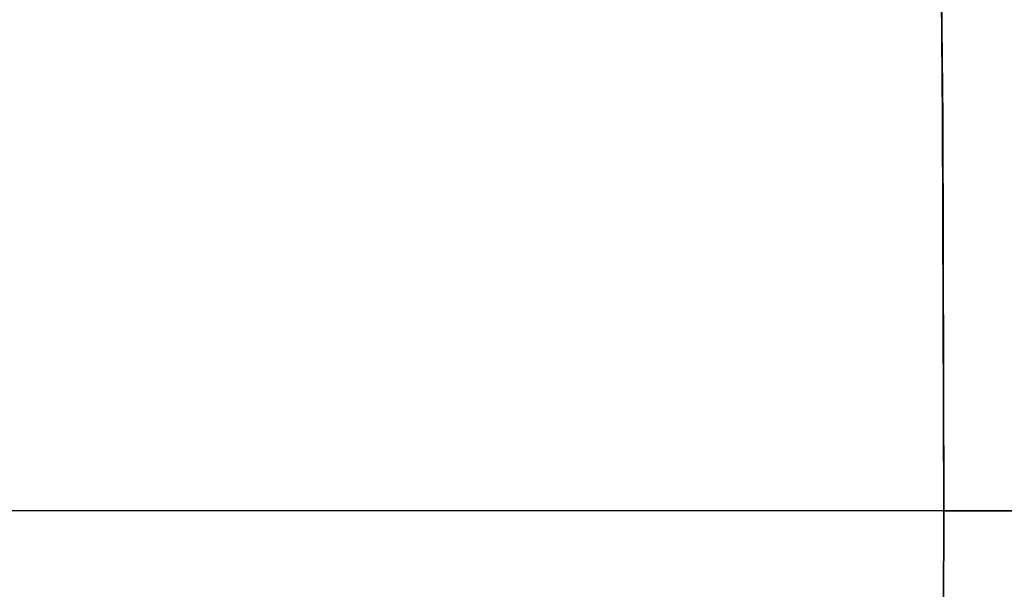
# Model space of a CAD drawing. Header units: millimetres. Extents: x -825 to -161, y -739 to 200.
# Tile 196 of 256: x -500.5248 to -500.4813, y -43.0246 to -42.9995. Entities that reach past the tile are written whole.
import ezdxf

# ---------------------------------------------------------------- set-up
doc = ezdxf.new("R2010")
doc.units = ezdxf.units.MM
doc.header["$MEASUREMENT"] = 0
doc.layers.add('Default', color=7, linetype='Continuous', true_color=0x000000)

# ---------------------------------------------------------------- blocks, each defined once
blk = doc.blocks.new('M3X10MM')
at = {"layer": 'Default'}
blk.add_line((-2, -8), (-2, -2.162742), dxfattribs=at)
at = {"layer": 'Default', "extrusion": (-7.98303e-16, 1, -8.38761e-48)}
blk.add_arc((0, 0), 3.5, 0, 180, dxfattribs=at)
at = {"layer": 'Default', "extrusion": (-7.98303e-16, 1, 1.53695e-47)}
blk.add_arc((0, 0), 3.5, 180, 0, dxfattribs=at)
at = {"layer": 'Default', "extrusion": (4.49733e-17, 1, 0)}
blk.add_arc((0, 0, -1.031371), 2.468629, 0, 180, dxfattribs=at)
at = {"layer": 'Default'}
blk.add_arc((-3.6, -2.162742), 1.6, 0, 45, dxfattribs=at)
at = {"layer": 'Default', "extrusion": (-4.49733e-17, 1, 0)}
blk.add_arc((0, 0, -1.031371), 2.468629, 180, 0, dxfattribs=at)
at = {"layer": 'Default', "extrusion": (1.11022e-16, 1, 2.44249e-15)}
blk.add_arc((0, 0, -2.162742), 2, 180, 0, dxfattribs=at)
at = {"layer": 'Default', "extrusion": (-1.11022e-16, 1, -2.44249e-15)}
blk.add_arc((0, 0, -2.162742), 2, 0, 180, dxfattribs=at)
at = {"layer": 'Default', "extrusion": (0, 1, 0)}
for centre, start, end in [((0, 0, -5.081371), 180, 0), ((0, 0, -5.081371), 0, 180), ((0, 0, -8), 180, 360), ((0, 0, -8), 360, 180)]:
    blk.add_arc(centre, 2, start, end, dxfattribs=at)
at = {"layer": 'Default'}
for points in [[(0, -3.0734), (-0.93768, -2.155876, -0.148838), (-1.746286, -1.136045, -0.277188), (-2.4003, 0, -0.381)], [(-2.4003, 0, 0.381), (-1.746294, -1.136032, 0.277189), (-0.937673, -2.155883, 0.148837), (0, -3.0734)]]:
    blk.add_open_spline(points, degree=3, dxfattribs=at)
blk.add_open_spline([(-2.4003, 0), (-2.049692, -0.609018), (-1.322943, -1.670302), (-0.433024, -2.649684), (0, -3.0734)], degree=3, knots=[0.010016, 0.010016, 0.010016, 0.010016, 0.549743, 0.9905091, 0.9905091, 0.9905091, 0.9905091], dxfattribs=at)
blk = doc.blocks.new('M_COVER_ASM')
at = {"layer": 'Default', "rotation": 180}
blk.add_blockref('M3X10MM', (133.550939, 12.220803, 32.04294), dxfattribs=at)

msp = doc.modelspace()

# ---------------------------------------------------------------- block references
at = {"layer": 'Default', "extrusion": (0, -1, 0), "xscale": 1.342608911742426, "yscale": 1.342608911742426, "zscale": 1.342608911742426, "rotation": 359.9998767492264}
msp.add_blockref('M_COVER_ASM', (-682.475903, 20.483796), dxfattribs=at)

doc.saveas('drawing.dxf')
